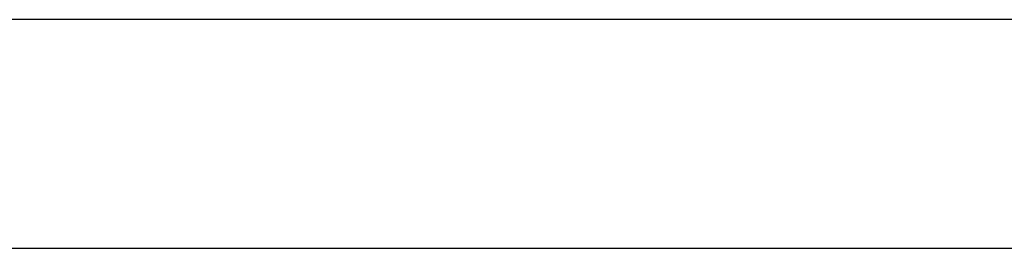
# Model space of a CAD drawing. Header units: metres. Extents: x 391.1 to 427.5, y 12.7 to 28.4.
# Tile 67 of 139: x 407.865 to 408.295, y 26.73 to 26.83. Entities that reach past the tile are written whole.
import ezdxf

# ---------------------------------------------------------------- set-up
doc = ezdxf.new("R2010")
doc.units = ezdxf.units.M
doc.layers.add('A-WALL-____-MCUT', color=7, linetype='Continuous', lineweight=25)
doc.layers.add('A-WALL-____-OTLN', color=7, linetype='Continuous', lineweight=25)

# ---------------------------------------------------------------- blocks, each defined once
blk = doc.blocks.new('Family - Envans P1-155035-04_TEL_P1')
at = {"layer": 'A-WALL-____-MCUT', "color": 253, "true_color": 0xaaaaaa}
for p, q in [((1.34774, 0.1), (0, 0.1)), ((0, 0), (1.34774, 0))]:
    blk.add_line(p, q, dxfattribs=at)
at = {"layer": 'A-WALL-____-OTLN', "color": 253, "true_color": 0xaaaaaa}
for p, q in [((1.34774, 0.1), (0, 0.1)), ((0, 0), (1.34774, 0))]:
    blk.add_line(p, q, dxfattribs=at)
at = {"layer": 'A-WALL-____-OTLN', "color": 253, "lineweight": 18, "true_color": 0xaaaaaa}
blk.add_line((-0.0488, 0), (1.34774, 0), dxfattribs=at)
blk = doc.blocks.new('LONDR55-XX_ZZ-ARQ-CAA-M3D-Londres55_ifc-1-04_TEL_P1')
at = {"layer": 'A-WALL-____-OTLN', "color": 253, "lineweight": 18, "true_color": 0xaaaaaa}
blk.add_blockref('Family - Envans P1-155035-04_TEL_P1', (407.53973, 26.72964), dxfattribs=at)

msp = doc.modelspace()

# ---------------------------------------------------------------- block references
at = {"lineweight": 5}
msp.add_blockref('LONDR55-XX_ZZ-ARQ-CAA-M3D-Londres55_ifc-1-04_TEL_P1', (0, 0), dxfattribs=at)

doc.saveas('drawing.dxf')
